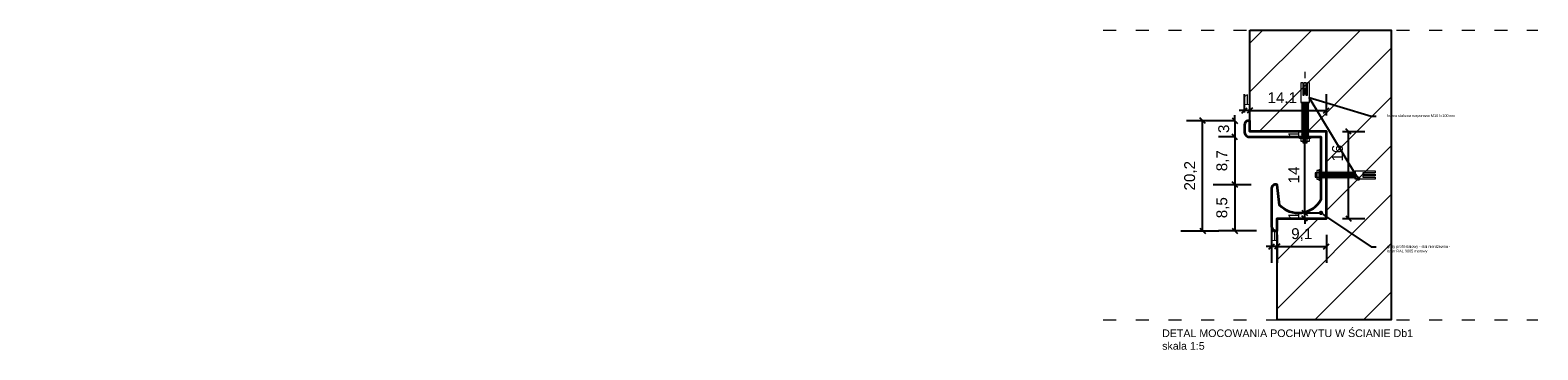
# Model space of a CAD drawing. Header units: millimetres. Extents: x -2720 to 125583, y -8970 to 34912.
# Tile 103 of 105: x 68204 to 68482, y 24996 to 25055. Entities that reach past the tile are written whole.
import ezdxf
from ezdxf import colors
from ezdxf.entities.mleader import LeaderData, LeaderLine
from ezdxf.math import Vec2, Vec3

# ---------------------------------------------------------------- set-up
doc = ezdxf.new("R2010")
doc.units = ezdxf.units.MM
doc.linetypes.add('1', pattern=[0])
doc.linetypes.add('ACAD_ISO03W100', pattern=[30, 12, -18])
doc.layers.add('A - hatch', color=253, linetype='Continuous', lineweight=5, transparency=0.6)
for name, color, linetype, lineweight in [('A - Schody', 251, 'Continuous', 13), ('A - widok', 251, 'Continuous', 5), ('A - Ściany konstrukcyjne', 3, 'Continuous', 35), ('A_KONST_ISTNIEJĄCE', 83, 'Continuous', 25), ('A_WYMIAROWANIE', 7, 'Continuous', 9)]:
    doc.layers.add(name, color=color, linetype=linetype, lineweight=lineweight)
doc.layers.add('A_HATCH', color=7, linetype='Continuous', lineweight=5, true_color=0x999999)
doc.styles.get("Standard").update_dxf_attribs({"font": 'arial.ttf'})
doc.dimstyles.new('DO WNETRZ', dxfattribs={"dimtxt": 6, "dimasz": 6, "dimexe": 3, "dimexo": 3, "dimgap": 2, "dimtad": 1, "dimdec": 1, "dimtxsty": 'Standard', "dimblk": 'OBLIQUE', "dimcen": 2.5, "dimadec": 0, "dimazin": 0, "dimtfac": 1, "dimtdec": 1, "dimtix": 1, "dimtmove": 0, "dimatfit": 3, "dimldrblk": 'OBLIQUE', "dimfxl": 4, "dimfxlon": 1, "dimarcsym": 0})

# ---------------------------------------------------------------- blocks, each defined once
blk = doc.blocks.new('_Oblique')
at = {"color": 0, "linetype": 'ByBlock', "lineweight": -2}
blk.add_line((-0.5, -0.5), (0.5, 0.5), dxfattribs=at)
blk = doc.blocks.new('*D933')
at = {"layer": 'A_WYMIAROWANIE', "color": 0, "lineweight": -2, "ltscale": 2, "transparency": 16777216}
for p, q in [((68445.98, 25036.38), (68450.07, 25036.38)), ((68447.07, 25020.38), (68447.07, 25036.38)), ((68445.98, 25020.38), (68450.07, 25020.38))]:
    blk.add_line(p, q, dxfattribs=at)
at = {"layer": 'Defpoints', "color": 0, "ltscale": 2, "transparency": 16777216}
for p in [(68442.98, 25036.38), (68447.07, 25036.38), (68442.98, 25020.38)]:
    blk.add_point(p, dxfattribs=at)
at = {"layer": 'A_WYMIAROWANIE', "color": 0, "lineweight": -2, "ltscale": 2, "transparency": 16777216}
for p, rotation in [((68447.07, 25036.38), 90), ((68447.07, 25020.38), 270)]:
    blk.add_blockref('_Oblique', p, dxfattribs=dict(at, rotation=rotation))
at = {"layer": 'A_WYMIAROWANIE', "color": 0, "ltscale": 2, "transparency": 16777216, "insert": (68445.04, 25032.4), "char_height": 2, "attachment_point": 5, "rotation": 90}
blk.add_mtext('16', dxfattribs=at)
blk = doc.blocks.new('*D934')
at = {"layer": 'A_WYMIAROWANIE', "color": 0, "lineweight": -2, "ltscale": 2, "transparency": 16777216}
for p, q in [((68427.91, 25039.91), (68427.91, 25043.24)), ((68428.91, 25039.38), (68428.91, 25043.24)), ((68427.91, 25040.24), (68426.91, 25040.24)), ((68428.91, 25040.24), (68427.91, 25040.24)), ((68428.91, 25040.24), (68429.91, 25040.24))]:
    blk.add_line(p, q, dxfattribs=at)
at = {"layer": 'Defpoints', "color": 0, "ltscale": 2, "transparency": 16777216}
for p in [(68427.91, 25040.24), (68427.91, 25036.91), (68428.91, 25036.38)]:
    blk.add_point(p, dxfattribs=at)
at = {"layer": 'A_WYMIAROWANIE', "color": 0, "lineweight": -2, "ltscale": 2, "transparency": 16777216}
blk.add_blockref('_Oblique', (68427.91, 25040.24), dxfattribs=at)
at = {"layer": 'A_WYMIAROWANIE', "color": 0, "lineweight": -2, "ltscale": 2, "transparency": 16777216, "rotation": 180}
blk.add_blockref('_Oblique', (68428.91, 25040.24), dxfattribs=at)
at = {"layer": 'A_WYMIAROWANIE', "color": 0, "ltscale": 2, "transparency": 16777216, "insert": (68428.41, 25042.24), "char_height": 2, "attachment_point": 5}
blk.add_mtext('1', dxfattribs=at)
blk = doc.blocks.new('*D935')
at = {"layer": 'A_WYMIAROWANIE', "color": 0, "lineweight": -2, "ltscale": 2, "transparency": 16777216}
for p, q in [((68426.12, 25038.38), (68423.12, 25038.38)), ((68426.12, 25038.38), (68426.12, 25039.38)), ((68426.12, 25038.38), (68426.12, 25035.38)), ((68426.12, 25035.38), (68423.12, 25035.38)), ((68426.12, 25035.38), (68426.12, 25034.38))]:
    blk.add_line(p, q, dxfattribs=at)
at = {"layer": 'Defpoints', "color": 0, "ltscale": 2, "transparency": 16777216}
for p in [(68428.91, 25038.38), (68426.12, 25035.38), (68428.91, 25035.38)]:
    blk.add_point(p, dxfattribs=at)
at = {"layer": 'A_WYMIAROWANIE', "color": 0, "lineweight": -2, "ltscale": 2, "transparency": 16777216}
for p, rotation in [((68426.12, 25038.38), 270), ((68426.12, 25035.38), 90)]:
    blk.add_blockref('_Oblique', p, dxfattribs=dict(at, rotation=rotation))
at = {"layer": 'A_WYMIAROWANIE', "color": 0, "ltscale": 2, "transparency": 16777216, "insert": (68424.1, 25036.88), "char_height": 2, "attachment_point": 5, "rotation": 90}
blk.add_mtext('3', dxfattribs=at)
blk = doc.blocks.new('*D936')
at = {"layer": 'A_WYMIAROWANIE', "color": 0, "lineweight": -2, "ltscale": 2, "transparency": 16777216}
for p, q in [((68426.12, 25035.38), (68423.12, 25035.38)), ((68426.12, 25035.38), (68426.12, 25026.63)), ((68422.12, 25026.63), (68429.12, 25026.63))]:
    blk.add_line(p, q, dxfattribs=at)
at = {"layer": 'Defpoints', "color": 0, "ltscale": 2, "transparency": 16777216}
for p in [(68428.91, 25035.38), (67953.07, 25026.63), (68426.12, 25026.63)]:
    blk.add_point(p, dxfattribs=at)
at = {"layer": 'A_WYMIAROWANIE', "color": 0, "lineweight": -2, "ltscale": 2, "transparency": 16777216}
for p, rotation in [((68426.12, 25035.38), 90), ((68426.12, 25026.63), 270)]:
    blk.add_blockref('_Oblique', p, dxfattribs=dict(at, rotation=rotation))
at = {"layer": 'A_WYMIAROWANIE', "color": 0, "ltscale": 2, "transparency": 16777216, "insert": (68423.92, 25031.01), "char_height": 2, "attachment_point": 5, "rotation": 90}
blk.add_mtext('8,7', dxfattribs=at)
blk = doc.blocks.new('*D939')
at = {"layer": 'A_WYMIAROWANIE', "color": 0, "lineweight": -2, "ltscale": 2, "transparency": 16777216}
for p, q in [((67959.15, 25021.35), (67956.15, 25021.35)), ((67959.15, 25021.35), (67959.15, 25022.35)), ((67959.15, 25021.35), (67959.15, 25020.38)), ((67963.15, 25020.38), (67956.15, 25020.38)), ((67959.15, 25020.38), (67959.15, 25019.38))]:
    blk.add_line(p, q, dxfattribs=at)
at = {"layer": 'Defpoints', "color": 0, "ltscale": 2, "transparency": 16777216}
for p in [(67960.41, 25021.35), (67959.15, 25020.38), (68442.98, 25020.38)]:
    blk.add_point(p, dxfattribs=at)
at = {"layer": 'A_WYMIAROWANIE', "color": 0, "lineweight": -2, "ltscale": 2, "transparency": 16777216}
for p, rotation in [((67959.15, 25021.35), 270), ((67959.15, 25020.38), 90)]:
    blk.add_blockref('_Oblique', p, dxfattribs=dict(at, rotation=rotation))
at = {"layer": 'A_WYMIAROWANIE', "color": 0, "ltscale": 2, "transparency": 16777216, "insert": (67957.15, 25020.87), "char_height": 2, "attachment_point": 5, "rotation": 90}
blk.add_mtext('1', dxfattribs=at)
blk = doc.blocks.new('*D940')
at = {"layer": 'A_WYMIAROWANIE', "color": 0, "lineweight": -2, "ltscale": 2, "transparency": 16777216}
for p, q in [((67960.45, 25036.38), (67953.45, 25036.38)), ((67956.45, 25036.38), (67956.45, 25037.38)), ((67956.45, 25035.38), (67956.45, 25036.38)), ((67956.45, 25035.38), (67959.45, 25035.38)), ((67956.45, 25035.38), (67956.45, 25034.38))]:
    blk.add_line(p, q, dxfattribs=at)
at = {"layer": 'Defpoints', "color": 0, "ltscale": 2, "transparency": 16777216}
for p in [(67956.45, 25036.38), (67956.45, 25035.38), (68442.98, 25036.38)]:
    blk.add_point(p, dxfattribs=at)
at = {"layer": 'A_WYMIAROWANIE', "color": 0, "lineweight": -2, "ltscale": 2, "transparency": 16777216}
for p, rotation in [((67956.45, 25036.38), 270), ((67956.45, 25035.38), 90)]:
    blk.add_blockref('_Oblique', p, dxfattribs=dict(at, rotation=rotation))
at = {"layer": 'A_WYMIAROWANIE', "color": 0, "ltscale": 2, "transparency": 16777216, "insert": (67954.44, 25035.88), "char_height": 2, "attachment_point": 5, "rotation": 90}
blk.add_mtext('1', dxfattribs=at)
blk = doc.blocks.new('*D942')
at = {"layer": 'A_WYMIAROWANIE', "color": 0, "lineweight": -2, "ltscale": 2, "transparency": 16777216}
for p, q in [((68424.21, 25038.38), (68417.21, 25038.38)), ((68420.21, 25018.09), (68420.21, 25038.38)), ((68416.21, 25018.09), (68423.21, 25018.09))]:
    blk.add_line(p, q, dxfattribs=at)
at = {"layer": 'Defpoints', "color": 0, "ltscale": 2, "transparency": 16777216}
for p in [(68420.21, 25038.38), (68428.91, 25038.38), (67953.35, 25018.09)]:
    blk.add_point(p, dxfattribs=at)
at = {"layer": 'A_WYMIAROWANIE', "color": 0, "lineweight": -2, "ltscale": 2, "transparency": 16777216}
for p, rotation in [((68420.21, 25038.38), 90), ((68420.21, 25018.09), 270)]:
    blk.add_blockref('_Oblique', p, dxfattribs=dict(at, rotation=rotation))
at = {"layer": 'A_WYMIAROWANIE', "color": 0, "ltscale": 2, "transparency": 16777216, "insert": (68418, 25028.24), "char_height": 2, "width": 5.1987, "attachment_point": 5, "rotation": 90}
blk.add_mtext('20,2', dxfattribs=at)
blk = doc.blocks.new('*D943')
at = {"layer": 'A_WYMIAROWANIE', "color": 0, "lineweight": -2, "ltscale": 2, "transparency": 16777216}
for p, q in [((68433.91, 25017.38), (68433.91, 25012.2)), ((68442.98, 25017.38), (68442.98, 25012.2)), ((68433.91, 25015.2), (68442.98, 25015.2))]:
    blk.add_line(p, q, dxfattribs=at)
at = {"layer": 'Defpoints', "color": 0, "ltscale": 2, "transparency": 16777216}
for p in [(68433.91, 25020.38), (68442.98, 25020.38), (68442.98, 25015.2)]:
    blk.add_point(p, dxfattribs=at)
at = {"layer": 'A_WYMIAROWANIE', "color": 0, "lineweight": -2, "ltscale": 2, "transparency": 16777216, "rotation": 180}
blk.add_blockref('_Oblique', (68433.91, 25015.2), dxfattribs=at)
at = {"layer": 'A_WYMIAROWANIE', "color": 0, "lineweight": -2, "ltscale": 2, "transparency": 16777216}
blk.add_blockref('_Oblique', (68442.98, 25015.2), dxfattribs=at)
at = {"layer": 'A_WYMIAROWANIE', "color": 0, "ltscale": 2, "transparency": 16777216, "insert": (68438.45, 25017.4), "char_height": 2, "attachment_point": 5}
blk.add_mtext('9,1', dxfattribs=at)
blk = doc.blocks.new('*D944')
at = {"layer": 'A_WYMIAROWANIE', "color": 0, "lineweight": -2, "ltscale": 2, "transparency": 16777216}
for p, q in [((68432.91, 25019.2), (68432.91, 25012.2)), ((68433.91, 25017.38), (68433.91, 25012.2)), ((68432.91, 25015.2), (68431.91, 25015.2)), ((68433.91, 25015.2), (68432.91, 25015.2)), ((68433.91, 25015.2), (68434.91, 25015.2))]:
    blk.add_line(p, q, dxfattribs=at)
at = {"layer": 'Defpoints', "color": 0, "ltscale": 2, "transparency": 16777216}
for p in [(68432.91, 25022.31), (68433.91, 25020.38), (68432.91, 25015.2)]:
    blk.add_point(p, dxfattribs=at)
at = {"layer": 'A_WYMIAROWANIE', "color": 0, "lineweight": -2, "ltscale": 2, "transparency": 16777216}
blk.add_blockref('_Oblique', (68432.91, 25015.2), dxfattribs=at)
at = {"layer": 'A_WYMIAROWANIE', "color": 0, "lineweight": -2, "ltscale": 2, "transparency": 16777216, "rotation": 180}
blk.add_blockref('_Oblique', (68433.91, 25015.2), dxfattribs=at)
at = {"layer": 'A_WYMIAROWANIE', "color": 0, "ltscale": 2, "transparency": 16777216, "insert": (68433.41, 25017.2), "char_height": 2, "attachment_point": 5}
blk.add_mtext('1', dxfattribs=at)
blk = doc.blocks.new('*D945')
at = {"layer": 'A_WYMIAROWANIE', "color": 0, "lineweight": -2, "ltscale": 2, "transparency": 16777216}
for p, q in [((68428.91, 25039.38), (68428.91, 25043.24)), ((68442.98, 25039.35), (68442.98, 25043.24)), ((68428.91, 25040.24), (68442.98, 25040.24))]:
    blk.add_line(p, q, dxfattribs=at)
at = {"layer": 'Defpoints', "color": 0, "ltscale": 2, "transparency": 16777216}
for p in [(68442.98, 25040.24), (68428.91, 25036.38), (68442.98, 25036.35)]:
    blk.add_point(p, dxfattribs=at)
at = {"layer": 'A_WYMIAROWANIE', "color": 0, "lineweight": -2, "ltscale": 2, "transparency": 16777216, "rotation": 180}
blk.add_blockref('_Oblique', (68428.91, 25040.24), dxfattribs=at)
at = {"layer": 'A_WYMIAROWANIE', "color": 0, "lineweight": -2, "ltscale": 2, "transparency": 16777216}
blk.add_blockref('_Oblique', (68442.98, 25040.24), dxfattribs=at)
at = {"layer": 'A_WYMIAROWANIE', "color": 0, "ltscale": 2, "transparency": 16777216, "insert": (68434.87, 25042.44), "char_height": 2, "attachment_point": 5}
blk.add_mtext('14,1', dxfattribs=at)
blk = doc.blocks.new('*D979')
at = {"layer": 'A_WYMIAROWANIE', "color": 0, "lineweight": -2, "ltscale": 2, "transparency": 16777216}
for p, q in [((68422.12, 25026.63), (68429.12, 25026.63)), ((68426.12, 25026.63), (68426.12, 25018.09)), ((68430.12, 25018.09), (68423.12, 25018.09))]:
    blk.add_line(p, q, dxfattribs=at)
at = {"layer": 'Defpoints', "color": 0, "ltscale": 2, "transparency": 16777216}
for p in [(67953.07, 25026.63), (68426.12, 25018.09), (68433.91, 25018.09)]:
    blk.add_point(p, dxfattribs=at)
at = {"layer": 'A_WYMIAROWANIE', "color": 0, "lineweight": -2, "ltscale": 2, "transparency": 16777216}
for p, rotation in [((68426.12, 25026.63), 90), ((68426.12, 25018.09), 270)]:
    blk.add_blockref('_Oblique', p, dxfattribs=dict(at, rotation=rotation))
at = {"layer": 'A_WYMIAROWANIE', "color": 0, "ltscale": 2, "transparency": 16777216, "insert": (68423.92, 25022.36), "char_height": 2, "attachment_point": 5, "rotation": 90}
blk.add_mtext('8,5', dxfattribs=at)
blk = doc.blocks.new('*D980')
at = {"layer": 'A_WYMIAROWANIE', "color": 0, "lineweight": -2, "ltscale": 2, "transparency": 16777216}
for p, q in [((68439, 25021.4), (68439, 25022.4)), ((68439, 25021.4), (68442, 25021.4)), ((68439, 25020.38), (68439, 25021.4)), ((68439, 25020.38), (68442, 25020.38)), ((68439, 25020.38), (68439, 25019.38))]:
    blk.add_line(p, q, dxfattribs=at)
at = {"layer": 'Defpoints', "color": 0, "ltscale": 2, "transparency": 16777216}
for p in [(68439, 25021.4), (68439, 25021.4), (68438.45, 25020.38)]:
    blk.add_point(p, dxfattribs=at)
at = {"layer": 'A_WYMIAROWANIE', "color": 0, "lineweight": -2, "ltscale": 2, "transparency": 16777216}
for p, rotation in [((68439, 25021.4), 270), ((68439, 25020.38), 90)]:
    blk.add_blockref('_Oblique', p, dxfattribs=dict(at, rotation=rotation))
at = {"layer": 'A_WYMIAROWANIE', "color": 0, "ltscale": 2, "transparency": 16777216, "insert": (68437, 25020.89), "char_height": 2, "attachment_point": 5, "rotation": 90}
blk.add_mtext('1', dxfattribs=at)
blk = doc.blocks.new('*D981')
at = {"layer": 'A_WYMIAROWANIE', "color": 0, "lineweight": -2, "ltscale": 2, "transparency": 16777216}
for p, q in [((68439, 25035.38), (68436, 25035.38)), ((68439, 25021.4), (68439, 25035.38)), ((68439, 25021.4), (68442, 25021.4))]:
    blk.add_line(p, q, dxfattribs=at)
at = {"layer": 'Defpoints', "color": 0, "ltscale": 2, "transparency": 16777216}
for p in [(68439, 25035.38), (68441.98, 25035.38), (68439, 25021.4)]:
    blk.add_point(p, dxfattribs=at)
at = {"layer": 'A_WYMIAROWANIE', "color": 0, "lineweight": -2, "ltscale": 2, "transparency": 16777216}
for p, rotation in [((68439, 25035.38), 90), ((68439, 25021.4), 270)]:
    blk.add_blockref('_Oblique', p, dxfattribs=dict(at, rotation=rotation))
at = {"layer": 'A_WYMIAROWANIE', "color": 0, "ltscale": 2, "transparency": 16777216, "insert": (68437, 25028.39), "char_height": 2, "attachment_point": 5, "rotation": 90}
blk.add_mtext('14', dxfattribs=at)
blk = doc.blocks.new('*D982')
at = {"layer": 'A_WYMIAROWANIE', "color": 0, "lineweight": -2, "ltscale": 2, "transparency": 16777216}
for p, q in [((68439.98, 25036.38), (68436, 25036.38)), ((68439, 25035.38), (68436, 25035.38)), ((68439, 25036.38), (68439, 25037.38)), ((68439, 25035.38), (68439, 25036.38)), ((68439, 25035.38), (68439, 25034.38))]:
    blk.add_line(p, q, dxfattribs=at)
at = {"layer": 'Defpoints', "color": 0, "ltscale": 2, "transparency": 16777216}
for p in [(68439, 25036.38), (68441.98, 25035.38), (68442.98, 25036.38)]:
    blk.add_point(p, dxfattribs=at)
at = {"layer": 'A_WYMIAROWANIE', "color": 0, "lineweight": -2, "ltscale": 2, "transparency": 16777216}
for p, rotation in [((68439, 25036.38), 270), ((68439, 25035.38), 90)]:
    blk.add_blockref('_Oblique', p, dxfattribs=dict(at, rotation=rotation))
at = {"layer": 'A_WYMIAROWANIE', "color": 0, "ltscale": 2, "transparency": 16777216, "insert": (68437, 25035.88), "char_height": 2, "attachment_point": 5, "rotation": 90}
blk.add_mtext('1', dxfattribs=at)
blk = doc.blocks.new('_Dot')
at = {"color": 0, "linetype": 'ByBlock', "lineweight": -2}
blk.add_line((-0.5, 0), (-1, 0), dxfattribs=at)
at = {"color": 0, "linetype": 'ByBlock', "const_width": 0.5}
blk.add_lwpolyline([(-0.25, 0, 1), (0.25, 0, 1)], format="xyb", close=True, dxfattribs=at)

msp = doc.modelspace()

# ---------------------------------------------------------------- hatches: boundary and pattern name
at = {"layer": 'A - hatch', "transparency": 33554610}
h = msp.add_hatch(color=2, dxfattribs=at)
h.dxf.hatch_style = 1
h.paths.add_polyline_path([(68438.57, 25041.72), (68439.57, 25041.72), (68439.57, 25035.38), (68439.87, 25035.38), (68439.87, 25041.72), (68438.27, 25041.72), (68438.27, 25035.38), (68438.57, 25035.38)])
at = {"layer": 'A - hatch', "linetype": '1', "true_color": 0x939598, "transparency": 33554648}
h = msp.add_hatch(dxfattribs=at)
h.set_pattern_fill('ANSI31', color=252, scale=0.05, angle=142)
h.set_pattern_definition([(187, (480.56138, -86.81833), (0.01934675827, -0.15756670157), [])])
h.paths.add_polyline_path([(68438.57, 25041.72), (68439.57, 25041.72), (68439.57, 25035.38), (68438.57, 25035.38)])
h = msp.add_hatch(dxfattribs=at)
h.set_pattern_fill('ANSI31', color=252, scale=0.048619, angle=320)
h.set_pattern_definition([(5, (-1067.44858, 21557.84822), (-0.01345381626, 0.15377782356), [])])
h.paths.add_polyline_path([(68439.46, 25034.62), (68438.68, 25034.62), (68438.68, 25034.33), (68439.46, 25034.33)])
h = msp.add_hatch(dxfattribs=at)
h.set_pattern_fill('ANSI31', color=252, scale=0.048619, angle=230)
h.set_pattern_definition([(275, (64964.44207, 94534.90346), (0.15377782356, 0.01345381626), [])])
h.paths.add_polyline_path([(68441.21, 25028), (68441.21, 25028.77), (68440.92, 25028.77), (68440.92, 25028)])
at = {"layer": 'A - hatch', "transparency": 33554610}
h = msp.add_hatch(color=2, dxfattribs=at)
h.dxf.hatch_style = 1
h.paths.add_polyline_path([(68448.31, 25028.89), (68448.31, 25027.89), (68441.98, 25027.89), (68441.98, 25027.59), (68448.31, 25027.59), (68448.31, 25029.19), (68441.98, 25029.19), (68441.98, 25028.89)])
at = {"layer": 'A - hatch', "linetype": '1', "true_color": 0x939598, "transparency": 33554648}
h = msp.add_hatch(dxfattribs=at)
h.set_pattern_fill('ANSI31', color=252, scale=0.05, angle=230)
h.set_pattern_definition([(275, (480.56138, -86.81833), (0.15814590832, 0.01383597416), [])])
h.paths.add_polyline_path([(68441.98, 25028.89), (68448.31, 25028.89), (68448.31, 25027.89), (68441.98, 25027.89)])
at = {"layer": 'A_HATCH'}
h = msp.add_hatch(dxfattribs=at)
h.set_pattern_fill('ANSI31', color=256, scale=2)
h.set_pattern_definition([(45, (480.5614, -86.8183), (-4.49012806, 4.49012806), [])])
h.paths.add_polyline_path([(68428.91, 25055.05), (68454.91, 25055.05), (68454.91, 25001.72), (68433.91, 25001.72), (68433.91, 25020.38), (68442.98, 25020.38), (68442.98, 25036.38), (68428.91, 25036.38)])

# ---------------------------------------------------------------- linework, layer by layer
at = {"ltscale": 2}
msp.add_lwpolyline([(68438.57, 25041.72), (68439.57, 25041.72), (68439.57, 25035.38), (68438.57, 25035.38)], close=True, dxfattribs=at)
at = {"layer": 'A - Schody', "ltscale": 10}
for p, q in [((68438.27, 25041.72), (68439.87, 25041.72)), ((68448.31, 25029.19), (68448.31, 25027.59))]:
    msp.add_line(p, q, dxfattribs=at)
at = {"layer": 'A - widok'}
for p, q in [((68438.57, 25035.38), (68438.57, 25041.72)), ((68438.57, 25041.72), (68439.57, 25041.72)), ((68439.57, 25035.38), (68439.57, 25041.72)), ((68441.98, 25028.89), (68448.31, 25028.89)), ((68441.98, 25027.89), (68448.31, 25027.89)), ((68448.31, 25028.89), (68448.31, 25027.89))]:
    msp.add_line(p, q, dxfattribs=at)
at = {"layer": 'A - widok', "linetype": 'ACAD_ISO03W100', "ltscale": 0.2}
for points in [[(68401.91, 25055.05), (68481.91, 25055.05)], [(68401.91, 25001.72), (68481.91, 25001.72)]]:
    msp.add_lwpolyline(points, dxfattribs=at)
at = {"layer": 'A - widok', "linetype": 'ACAD_ISO03W100', "ltscale": 0.1}
msp.add_lwpolyline([(68439.07, 25031.18), (68439.07, 25048.02)], dxfattribs=at)
at = {"layer": 'A - widok'}
for points in [[(68438.32, 25041.72), (68438.32, 25045.38), (68438.65, 25045.38), (68438.65, 25043.08), (68438.91, 25043.08), (68438.91, 25045.38), (68439.23, 25045.38), (68439.23, 25043.08), (68439.49, 25043.08), (68439.49, 25045.38), (68439.82, 25045.38), (68439.82, 25041.72), (68438.32, 25041.72)], [(68440.09, 25035.09), (68438.05, 25035.09), (68438.05, 25035.38), (68440.09, 25035.38)], [(68439.87, 25035.09), (68438.27, 25035.09), (68438.27, 25034.62), (68439.87, 25034.62)], [(68439.48, 25035.09), (68438.66, 25035.09), (68438.66, 25034.62), (68439.48, 25034.62)], [(68439.46, 25034.62), (68438.68, 25034.62), (68438.68, 25034.33), (68439.46, 25034.33)], [(68441.21, 25028), (68441.21, 25028.77), (68440.92, 25028.77), (68440.92, 25028)], [(68441.69, 25027.59), (68441.69, 25029.19), (68441.21, 25029.19), (68441.21, 25027.59)], [(68441.69, 25027.97), (68441.69, 25028.8), (68441.21, 25028.8), (68441.21, 25027.97)], [(68441.69, 25027.37), (68441.69, 25029.4), (68441.98, 25029.4), (68441.98, 25027.37)], [(68448.31, 25029.14), (68451.98, 25029.14), (68451.98, 25028.8), (68449.67, 25028.8), (68449.67, 25028.55), (68451.98, 25028.55), (68451.98, 25028.22), (68449.67, 25028.22), (68449.67, 25027.97), (68451.98, 25027.97), (68451.98, 25027.64), (68448.31, 25027.64), (68448.31, 25029.14)]]:
    msp.add_lwpolyline(points, close=True, dxfattribs=at)
at = {"layer": 'A - Ściany konstrukcyjne'}
msp.add_lwpolyline([(68428.91, 25035.38), (68441.98, 25035.38), (68441.96, 25023.8, -0.513741), (68434.38, 25022.85), (68433.91, 25026.58, 0.601433), (68432.91, 25025.77), (68432.91, 25018.85, 0.295683), (68433.55, 25018.09), (68433.91, 25018.09), (68433.91, 25020.38), (68442.98, 25020.38), (68442.98, 25036.38), (68428.91, 25036.38), (68428.91, 25038.38), (68428.55, 25038.38, 0.295683), (68427.91, 25037.62), (68427.91, 25036.19, 0.379768)], format="xyb", close=True, dxfattribs=at)
at = {"layer": 'A_KONST_ISTNIEJĄCE', "ltscale": 2}
msp.add_lwpolyline([(68428.91, 25055.05), (68454.91, 25055.05), (68454.91, 25001.72), (68433.91, 25001.72), (68433.91, 25020.38), (68442.98, 25020.38), (68442.98, 25036.38), (68428.91, 25036.38), (68428.91, 25055.05)], dxfattribs=at)

# ---------------------------------------------------------------- texts
at = {"insert": (68412.76, 24999.95), "char_height": 1.4, "attachment_point": 1}
msp.add_mtext_dynamic_manual_height_columns('DETAL MOCOWANIA POCHWYTU W ŚCIANIE Db1\\Pskala 1:5', width=171.1594, gutter_width=2.8, heights=[0], dxfattribs=at)

# ---------------------------------------------------------------- dimensions: what is measured, and where the dimension line sits
at = {"layer": 'A_WYMIAROWANIE', "ltscale": 2}
for base, p1, p2, picture, middle in [((68427.91, 25040.24), (68428.91, 25036.38), (68427.91, 25036.91), '*D934', (68428.41, 25042.24)), ((68432.91, 25015.2), (68433.91, 25020.38), (68432.91, 25022.31), '*D944', (68433.41, 25017.2)), ((68442.98, 25015.2), (68433.91, 25020.38), (68442.98, 25020.38), '*D943', (68438.45, 25017.4))]:
    dim = msp.add_linear_dim(base=base, p1=p1, p2=p2, dimstyle='DO WNETRZ', override={"dimtxt": 2, "dimasz": 1, "dimgap": 1, "dimtmove": 1}, dxfattribs=at)
    dim.commit()
    dim.dimension.update_dxf_attribs({"geometry": picture, "text_midpoint": middle})
dim = msp.add_linear_dim(base=(68442.98, 25040.24), p1=(68428.91, 25036.38), p2=(68442.98, 25036.35), dimstyle='DO WNETRZ', override={"dimtxt": 2, "dimasz": 1, "dimgap": 1, "dimtmove": 1}, dxfattribs=at)
dim.commit()
dim.dimension.update_dxf_attribs({"geometry": '*D945', "text_midpoint": (68434.87, 25040.24), "dimtype": 160})
dim = msp.add_linear_dim(base=(68420.21, 25038.38), p1=(67953.35, 25018.09), p2=(68428.91, 25038.38), angle=90, text='20,2', dimstyle='DO WNETRZ', override={"dimtxt": 2, "dimasz": 1, "dimgap": 1, "dimtmove": 1}, dxfattribs=at)
dim.commit()
dim.dimension.update_dxf_attribs({"geometry": '*D942', "text_midpoint": (68418, 25028.24)})
for base, p1, p2, override, picture, middle in [((68426.12, 25035.38), (68428.91, 25038.38), (68428.91, 25035.38), {"dimtxt": 2, "dimasz": 1, "dimgap": 1}, '*D935', (68424.1, 25036.88)), ((68426.1217, 25026.6336), (68428.9123, 25035.3834), (67953.0654, 25026.6336), {"dimtxt": 2, "dimasz": 1, "dimgap": 1, "dimtmove": 1}, '*D936', (68423.9198, 25031.0085)), ((67956.45, 25036.38), (67956.45, 25035.38), (68442.98, 25036.38), {"dimtxt": 2, "dimasz": 1, "dimgap": 1, "dimtmove": 1}, '*D940', (67954.44, 25035.88)), ((68439, 25036.38), (68441.98, 25035.38), (68442.98, 25036.38), {"dimtxt": 2, "dimasz": 1, "dimgap": 1, "dimtmove": 1}, '*D982', (68437, 25035.88)), ((68439, 25035.38), (68439, 25021.4), (68441.98, 25035.38), {"dimtxt": 2, "dimasz": 1, "dimgap": 1, "dimtmove": 1}, '*D981', (68437, 25028.39)), ((68426.12, 25018.09), (67953.07, 25026.63), (68433.91, 25018.09), {"dimtxt": 2, "dimasz": 1, "dimgap": 1, "dimtmove": 1}, '*D979', (68423.92, 25022.36)), ((67959.15, 25020.38), (67960.41, 25021.35), (68442.98, 25020.38), {"dimtxt": 2, "dimasz": 1, "dimgap": 1, "dimtmove": 1}, '*D939', (67957.15, 25020.87)), ((68439, 25021.4), (68438.45, 25020.38), (68439, 25021.4), {"dimtxt": 2, "dimasz": 1, "dimgap": 1, "dimtmove": 1}, '*D980', (68437, 25020.89))]:
    dim = msp.add_linear_dim(base=base, p1=p1, p2=p2, angle=90, dimstyle='DO WNETRZ', override=override, dxfattribs=at)
    dim.commit()
    dim.dimension.update_dxf_attribs({"geometry": picture, "text_midpoint": middle})
dim = msp.add_linear_dim(base=(68447.07, 25036.38), p1=(68442.98, 25020.38), p2=(68442.98, 25036.38), angle=90, dimstyle='DO WNETRZ', override={"dimtxt": 2, "dimasz": 1, "dimgap": 1, "dimtmove": 1}, dxfattribs=at)
dim.commit()
dim.dimension.update_dxf_attribs({"geometry": '*D933', "text_midpoint": (68447.07, 25032.4), "dimtype": 160})

# ---------------------------------------------------------------- leaders
at = {"ltscale": 0.3}
ml = msp.add_multileader_mtext('Standard', dxfattribs=at)
ml.set_content('kotwa stalowa rozporowa M10 l=100mm', color=256)
ml.set_leader_properties()
ml.set_arrow_properties(name='DOT')
ml.build(insert=Vec2(0, 0))
ml.multileader.update_dxf_attribs({"arrow_head_size": 0.8})
ctx = ml.context
ctx.base_point, ctx.char_height, ctx.arrow_head_size, ctx.plane_origin = Vec3(68452.17, 25039.24), 0.5, 0.8, Vec3(68403.28, 24973.69)
notes = []
notes.append((ctx, [(1, (1, 1, 0), (68451.21, 25039.24), (1, 0), 0.959, [(1, [(68448.84, 25027.71), (68439.79, 25042.64)], 0, [])])]))
ctx.mtext.insert, ctx.mtext.flow_direction = Vec3(68454.17, 25039.56), 5
ml = msp.add_multileader_mtext('Standard', dxfattribs=at)
ml.set_content('gięty profil stalowy - stal nierdzewna - kolor RAL 9005 matowy', color=256)
ml.set_leader_properties()
ml.set_arrow_properties(name='DOT')
ml.build(insert=Vec2(0, 0))
ml.multileader.update_dxf_attribs({"arrow_head_size": 0.8})
ctx = ml.context
ctx.base_point, ctx.char_height, ctx.arrow_head_size, ctx.plane_origin = Vec3(68452.17, 25015.13), 0.5, 0.8, Vec3(68352.82, 25010.73)
notes.append((ctx, [(1, (1, 1, 0), (68451.21, 25015.13), (1, 0), 0.959, [(0, [(68442, 25021.4)], 0, [])])]))
ctx.mtext.insert, ctx.mtext.width, ctx.mtext.flow_direction = Vec3(68454.17, 25015.46), 12.2078, 5
for ctx, leaders in notes:
    for number, flags, end, landing, length, lines in leaders:
        leader = LeaderData()
        leader.index, (leader.has_last_leader_line, leader.has_dogleg_vector, leader.attachment_direction) = number, flags
        leader.last_leader_point, leader.dogleg_vector, leader.dogleg_length = Vec3(end), Vec3(landing), length
        for number, points, colour, breaks in lines:
            line = LeaderLine()
            line.index, line.vertices, line.color, line.breaks = number, Vec3.list(points), colors.encode_raw_color(colour), breaks
            leader.lines.append(line)
        ctx.leaders.append(leader)

doc.saveas('drawing.dxf')
